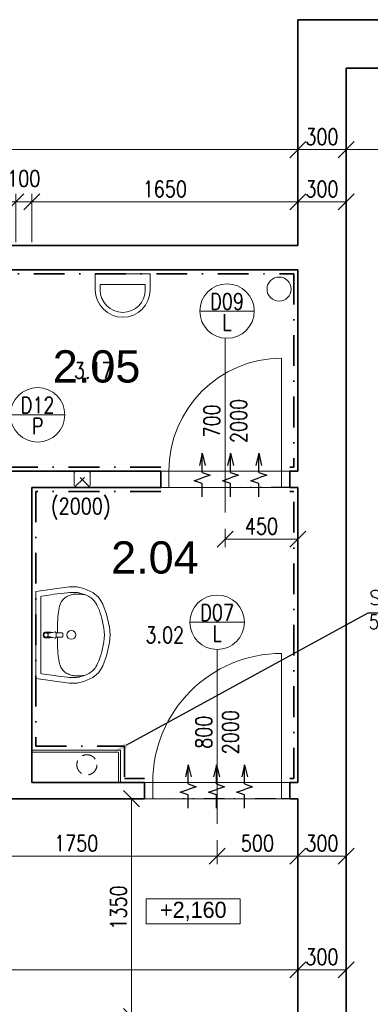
# Model space of a CAD drawing. Header units: millimetres. Extents: x -485339 to 350584, y -1189934 to 0.
# Tile 67 of 178: x -72230 to -70054, y -1084377 to -1078272. Entities that reach past the tile are written whole.
import ezdxf
from ezdxf import colors
from ezdxf.entities.mleader import LeaderData, LeaderLine
from ezdxf.enums import TextEntityAlignment as Align
from ezdxf.math import Vec2, Vec3

# ---------------------------------------------------------------- set-up
doc = ezdxf.new("R2010")
doc.units = ezdxf.units.MM
doc.header["$LTSCALE"] = 10
for name, pattern in [('DASHDOT', [25.4, 12.7, -6.35, 0, -6.35]), ('DASHED', [19.05, 12.7, -6.35]), ('DĚLICÍ2', [15.875, 6.35, -3.175, 0, -3.175, 0, -3.175])]:
    doc.linetypes.add(name, pattern=pattern)
doc.layers.get('Defpoints').update_dxf_attribs({"color": 201})
for name, color, linetype, lineweight in [('1VZT', 150, 'DASHED', 18), ('1VZT-POTRUBI', 4, 'Continuous', 30), ('N_dveře', 10, 'Continuous', 18), ('N_ker.dlažba', 10, 'DASHDOT', 35), ('N_popis', 10, 'Continuous', 18), ('N_popis_otvory', 10, 'Continuous', 18), ('N_zařiz_předměty', 10, 'Continuous', 18), ('N_čáry_obrys', 10, 'Continuous', 35), ('N_čáry_plné', 10, 'Continuous', 18), ('St__otvory_dveře', 40, 'Continuous', 18), ('St_kóty', 132, 'Continuous', 18), ('St_plocha_místnosti', 250, 'Continuous', 18), ('St_zařizovací předměty', 252, 'Continuous', 18), ('St_čáry_obrys', 5, 'Continuous', 35), ('ZTI_ST_kanalda', 234, 'Continuous', 18)]:
    doc.layers.add(name, color=color, linetype=linetype, lineweight=lineweight)
doc.layers.add('1VZT-vytápění', color=150, linetype='Continuous')
doc.layers.add('St_plocha_místn', color=140, linetype='Continuous', lineweight=18, plot=False)
doc.styles.add('1_50', font='txt', dxfattribs={"height": 100})
doc.styles.add('Andy', font='arial.ttf')
doc.styles.get("Standard").update_dxf_attribs({"font": 'simplex.shx', "width": 0.8})
doc.dimstyles.new('stavebníM50 vnitřní', dxfattribs={"dimtxt": 100, "dimasz": 100, "dimexe": 50, "dimexo": 100, "dimgap": 30, "dimtad": 1, "dimdec": 0, "dimtxsty": 'Standard', "dimblk": 'OBLIQUE', "dimcen": 2.5, "dimclrd": 256, "dimclre": 256, "dimclrt": 256, "dimadec": 0, "dimazin": 0, "dimtfac": 1, "dimtdec": 0, "dimtmove": 2, "dimatfit": 2, "dimldrblk": 'OBLIQUE', "dimfxl": 250, "dimfxlon": 1, "dimlwd": -1, "dimlwe": -1, "dimarcsym": 0})

# ---------------------------------------------------------------- blocks, each defined once
blk = doc.blocks.new('G$CC1796412')
at = {"layer": 'St__otvory_dveře', "color": 0, "ltscale": 2}
blk.add_lwpolyline([(850, 0.8), (850, 800.8)], dxfattribs=at)
at = {"layer": 'St__otvory_dveře', "ltscale": 2}
for points in [[(50, 0), (0, 0), (0, -100), (50, -100)], [(900, 0.8), (850, 0.8), (850, -99.2), (900, -99.2)]]:
    blk.add_lwpolyline(points, close=True, dxfattribs=at)
at = {"layer": 'St__otvory_dveře', "linetype": 'DĚLICÍ2', "ltscale": 2}
for points in [[(50, 0), (850, 0.8)], [(50, -100), (850, -99.2)]]:
    blk.add_lwpolyline(points, dxfattribs=at)
at = {"layer": 'St__otvory_dveře', "color": 0, "ltscale": 2}
blk.add_arc((850, 0.8), 800, 90, 180, dxfattribs=at)
blk = doc.blocks.new('G$CB4A84410')
at = {"layer": 'St__otvory_dveře', "ltscale": 2}
for points in [[(100, -50), (100, 0), (0, 0), (0, -50)], [(100.8, -800), (100.8, -750), (0.8, -750), (0.8, -800)]]:
    blk.add_lwpolyline(points, close=True, dxfattribs=at)
at = {"layer": 'St__otvory_dveře', "linetype": 'DĚLICÍ2', "ltscale": 2}
for points in [[(0, -50), (0.8, -750)], [(100, -50), (100.8, -750)]]:
    blk.add_lwpolyline(points, dxfattribs=at)
at = {"layer": 'St__otvory_dveře', "color": 0, "ltscale": 2}
blk.add_lwpolyline([(100.8, -750), (800.8, -750)], dxfattribs=at)
blk.add_arc((100.8, -750), 700, 0, 90, dxfattribs=at)
blk = doc.blocks.new('19252405')
at = {"color": 0}
for p, q in [((-354.4, 263.7), (-387.8, 235.1)), ((-297.4, 289), (-354.4, 263.7)), ((-311.4, 246.6), (-319.9, 242.7)), ((-303, 250), (-311.4, 246.6)), ((-294.7, 253.1), (-303, 250)), ((-296.5, 251), (-303, 250)), ((-256, 297.9), (-297.4, 289)), ((-289.1, 251.8), (-296.5, 251)), ((-287, 255.6), (-294.7, 253.1)), ((-281, 252.4), (-289.1, 251.8)), ((-279.9, 257.7), (-287, 255.6)), ((-272.6, 252.9), (-281, 252.4)), ((-273.6, 259.4), (-279.9, 257.7)), ((-267.9, 260.7), (-273.6, 259.4)), ((-264.3, 253.2), (-272.6, 252.9)), ((-262.5, 261.7), (-267.9, 260.7)), ((-256.6, 253.4), (-264.3, 253.2)), ((-257.4, 262.5), (-262.5, 261.7)), ((-252.3, 263.1), (-257.4, 262.5)), ((-249.5, 253.4), (-256.6, 253.4)), ((-205.9, 297.8), (-256, 297.9)), ((-247.3, 263.5), (-252.3, 263.1)), ((-243.2, 253.2), (-249.5, 253.4)), ((-242, 263.9), (-247.3, 263.5)), ((-237.2, 252.7), (-243.2, 253.2)), ((-236, 264), (-242, 263.9)), ((-231.5, 252), (-237.2, 252.7)), ((-228.7, 263.9), (-236, 264)), ((-225.7, 250.8), (-231.5, 252)), ((-219.5, 263.5), (-228.7, 263.9)), ((-219.7, 249.3), (-225.7, 250.8)), ((-213.4, 247.2), (-219.7, 249.3)), ((-208.3, 262.9), (-219.5, 263.5)), ((-206.7, 244.7), (-213.4, 247.2)), ((-194.3, 261.8), (-208.3, 262.9)), ((-199.8, 241.7), (-206.7, 244.7)), ((-0.1, 270), (-205.9, 297.8)), ((-175.7, 260), (-194.3, 261.8)), ((-149.9, 256.8), (-175.7, 260)), ((-114.5, 252), (-149.9, 256.8)), ((-67.2, 245), (-114.5, 252)), ((-34.3, 239.9), (-67.2, 245)), ((-0.1, 270), (0.1, -270)), ((-415, 191.7), (-438, 129.3)), ((-402, 215.6), (-415, 191.7)), ((-387.8, 235.1), (-402, 215.6)), ((-377.9, 187.5), (-383.4, 176.7)), ((-372.4, 197), (-377.9, 187.5)), ((-366.9, 205.2), (-372.4, 197)), ((-361.2, 212.3), (-366.9, 205.2)), ((-355.4, 218.6), (-361.2, 212.3)), ((-349.3, 224.2), (-355.4, 218.6)), ((-342.8, 229.3), (-349.3, 224.2)), ((-335.7, 234), (-342.8, 229.3)), ((-328.1, 238.5), (-335.7, 234)), ((-319.9, 242.7), (-328.1, 238.5)), ((-192.9, 238.2), (-199.8, 241.7)), ((-186.2, 234.2), (-192.9, 238.2)), ((-179.7, 229.6), (-186.2, 234.2)), ((-173.6, 224.5), (-179.7, 229.6)), ((-168, 218.8), (-173.6, 224.5)), ((-162.7, 212.4), (-168, 218.8)), ((-158, 205.2), (-162.7, 212.4)), ((-153.7, 197.1), (-158, 205.2)), ((-149.9, 188), (-153.7, 197.1)), ((-146.7, 177.9), (-149.9, 188)), ((-30.1, 235), (-29.9, -235)), ((-438, 129.3), (-456.2, 47.3)), ((-399.3, 135.8), (-404.5, 119.4)), ((-394.1, 150.9), (-399.3, 135.8)), ((-388.8, 164.5), (-394.1, 150.9)), ((-383.4, 176.7), (-388.8, 164.5)), ((-143.9, 166.8), (-146.7, 177.9)), ((-141.5, 154.5), (-143.9, 166.8)), ((-139.5, 141.3), (-141.5, 154.5)), ((-137.9, 127), (-139.5, 141.3)), ((-136.6, 111.6), (-137.9, 127)), ((-418.2, 63.2), (-421.5, 42.6)), ((-414.2, 82.9), (-418.2, 63.2)), ((-409.5, 101.6), (-414.2, 82.9)), ((-404.5, 119.4), (-409.5, 101.6)), ((-135.5, 95.2), (-136.6, 111.6)), ((-134.7, 77.8), (-135.5, 95.2)), ((-134.1, 59.5), (-134.7, 77.8)), ((-456.2, 47.3), (-460, -0.1)), ((-423.8, 21.2), (-425.1, -1.9)), ((-423.8, -21.5), (-425.1, 1.7)), ((-421.5, 42.6), (-423.8, 21.2)), ((-167.6, 4.8), (-167.7, 2.2)), ((-167.7, 2.2), (-167.7, 0)), ((-167.5, 6.7), (-167.6, 4.8)), ((-167.4, 8), (-167.5, 6.7)), ((-167.2, 9), (-167.4, 8)), ((-167, 9.6), (-167.2, 9)), ((-166.7, 10.2), (-167, 9.6)), ((-166.5, 10.7), (-166.7, 10.2)), ((-166.2, 11.1), (-166.5, 10.7)), ((-165.8, 11.4), (-166.2, 11.1)), ((-165.5, 11.7), (-165.8, 11.4)), ((-165.1, 11.9), (-165.5, 11.7)), ((-164.7, 12.1), (-165.1, 11.9)), ((-164.2, 12.3), (-164.7, 12.1)), ((-163.7, 12.5), (-164.2, 12.3)), ((-163.2, 12.6), (-163.7, 12.5)), ((-162.5, 12.7), (-163.2, 12.6)), ((-161.8, 12.9), (-162.5, 12.7)), ((-160.9, 13), (-161.8, 12.9)), ((-159.9, 13), (-160.9, 13)), ((-158.7, 13.1), (-159.9, 13)), ((-157.3, 13.2), (-158.7, 13.1)), ((-155.5, 13.3), (-157.3, 13.2)), ((-153.4, 13.3), (-155.5, 13.3)), ((-150.9, 13.4), (-153.4, 13.3)), ((-148.1, 13.5), (-150.9, 13.4)), ((-145, 13.6), (-148.1, 13.5)), ((-141.7, 13.6), (-145, 13.6)), ((-138.2, 13.8), (-141.7, 13.6)), ((-134.6, 13.9), (-138.2, 13.8)), ((-131.1, 14), (-134.6, 13.9)), ((-133.8, 40.3), (-134.1, 59.5)), ((-133.5, 20.5), (-133.8, 40.3)), ((-133.5, 13.9), (-133.5, 20.5)), ((-127.5, 14.2), (-131.1, 14)), ((-124.2, 14.4), (-127.5, 14.2)), ((-125.2, 8.9), (-125.9, 0)), ((-124.7, 12.6), (-125.2, 8.9)), ((-123.5, 16.6), (-124.7, 12.6)), ((-122.5, 18), (-123.5, 16.6)), ((-120.2, 19), (-122.5, 18)), ((-113.5, 18.2), (-120.2, 19)), ((-100.4, 14.6), (-113.5, 18.2)), ((-101.7, 15.8), (-104.1, 15.6)), ((-99.2, 15.9), (-101.7, 15.8)), ((-90.4, 12.4), (-100.4, 14.6)), ((-96.8, 16.1), (-99.2, 15.9)), ((-94.8, 16.2), (-96.8, 16.1)), ((-92.9, 16.4), (-94.8, 16.2)), ((-91.1, 16.5), (-92.9, 16.4)), ((-89.5, 16.6), (-91.1, 16.5)), ((-85, 11.7), (-90.4, 12.4)), ((-88, 16.7), (-89.5, 16.6)), ((-86.5, 16.8), (-88, 16.7)), ((-85, 16.9), (-86.5, 16.8)), ((-83.5, 17), (-85, 16.9)), ((-80.9, 12), (-85, 11.7)), ((-82, 17.1), (-83.5, 17)), ((-80.6, 17.2), (-82, 17.1)), ((-76.4, 13), (-80.9, 12)), ((-79.2, 17.3), (-80.6, 17.2)), ((-78, 17.4), (-79.2, 17.3)), ((-76.8, 17.5), (-78, 17.4)), ((-75.7, 17.5), (-76.8, 17.5)), ((-70.6, 14.3), (-76.4, 13)), ((-74.6, 17.6), (-75.7, 17.5)), ((-73.6, 17.7), (-74.6, 17.6)), ((-72.5, 17.8), (-73.6, 17.7)), ((-71.4, 17.8), (-72.5, 17.8)), ((-70.3, 17.9), (-71.4, 17.8)), ((-63.6, 15), (-70.6, 14.3)), ((-69, 17.9), (-70.3, 17.9)), ((-67.6, 18), (-69, 17.9)), ((-65.9, 18.1), (-67.6, 18)), ((-64, 18.1), (-65.9, 18.1)), ((-61.7, 18.2), (-64, 18.1)), ((-55.3, 16.9), (-55.3, 16.9)), ((-49.8, 12.9), (-49.8, 12.9)), ((-46.2, 7), (-46.2, 7)), ((-456.2, -47.5), (-460, -0.1)), ((-438, -129.6), (-456.2, -47.5)), ((-421.5, -42.8), (-423.8, -21.5)), ((-418.2, -63.4), (-421.5, -42.8)), ((-167.7, -2.3), (-167.7, 0)), ((-167.6, -4.9), (-167.7, -2.3)), ((-167.5, -6.8), (-167.6, -4.9)), ((-167.4, -8.1), (-167.5, -6.8)), ((-167.2, -9), (-167.4, -8.1)), ((-167, -9.7), (-167.2, -9)), ((-166.7, -10.3), (-167, -9.7)), ((-166.4, -10.8), (-166.7, -10.3)), ((-166.1, -11.2), (-166.4, -10.8)), ((-165.8, -11.5), (-166.1, -11.2)), ((-165.5, -11.8), (-165.8, -11.5)), ((-165.1, -12), (-165.5, -11.8)), ((-164.7, -12.2), (-165.1, -12)), ((-164.2, -12.4), (-164.7, -12.2)), ((-163.7, -12.6), (-164.2, -12.4)), ((-163.2, -12.7), (-163.7, -12.6)), ((-162.5, -12.8), (-163.2, -12.7)), ((-161.8, -12.9), (-162.5, -12.8)), ((-160.9, -13), (-161.8, -12.9)), ((-159.9, -13.1), (-160.9, -13)), ((-158.7, -13.2), (-159.9, -13.1)), ((-157.3, -13.3), (-158.7, -13.2)), ((-155.5, -13.3), (-157.3, -13.3)), ((-153.4, -13.4), (-155.5, -13.3)), ((-150.9, -13.5), (-153.4, -13.4)), ((-148.1, -13.5), (-150.9, -13.5)), ((-145, -13.6), (-148.1, -13.5)), ((-141.6, -13.7), (-145, -13.6)), ((-138.2, -13.8), (-141.6, -13.7)), ((-134.6, -13.9), (-138.2, -13.8)), ((-134.1, -59.5), (-134.7, -77.8)), ((-131, -14.1), (-134.6, -13.9)), ((-133.7, -40.4), (-134.1, -59.5)), ((-133.5, -20.5), (-133.7, -40.4)), ((-133.5, -14), (-133.5, -20.5)), ((-127.5, -14.3), (-131, -14.1)), ((-124.2, -14.4), (-127.5, -14.3)), ((-125.2, -8.9), (-125.9, 0)), ((-124.7, -12.6), (-125.2, -8.9)), ((-123.4, -16.6), (-124.7, -12.6)), ((-122.5, -18.1), (-123.4, -16.6)), ((-120.2, -19.1), (-122.5, -18.1)), ((-113.5, -18.2), (-120.2, -19.1)), ((-100.4, -14.7), (-113.5, -18.2)), ((-101.7, -15.8), (-104.1, -15.6)), ((-99.2, -16), (-101.7, -15.8)), ((-90.4, -12.4), (-100.4, -14.7)), ((-96.8, -16.1), (-99.2, -16)), ((-94.7, -16.3), (-96.8, -16.1)), ((-92.9, -16.4), (-94.7, -16.3)), ((-91.1, -16.5), (-92.9, -16.4)), ((-89.5, -16.6), (-91.1, -16.5)), ((-85, -11.7), (-90.4, -12.4)), ((-88, -16.7), (-89.5, -16.6)), ((-86.5, -16.8), (-88, -16.7)), ((-85, -16.9), (-86.5, -16.8)), ((-80.8, -12.1), (-85, -11.7)), ((-83.5, -17), (-85, -16.9)), ((-82, -17.1), (-83.5, -17)), ((-80.6, -17.2), (-82, -17.1)), ((-76.4, -13), (-80.8, -12.1)), ((-79.2, -17.3), (-80.6, -17.2)), ((-78, -17.4), (-79.2, -17.3)), ((-76.8, -17.5), (-78, -17.4)), ((-75.7, -17.6), (-76.8, -17.5)), ((-70.6, -14.3), (-76.4, -13)), ((-74.6, -17.7), (-75.7, -17.6)), ((-73.5, -17.7), (-74.6, -17.7)), ((-72.5, -17.8), (-73.5, -17.7)), ((-71.4, -17.9), (-72.5, -17.8)), ((-70.3, -17.9), (-71.4, -17.9)), ((-63.6, -15), (-70.6, -14.3)), ((-69, -18), (-70.3, -17.9)), ((-67.6, -18), (-69, -18)), ((-65.9, -18.1), (-67.6, -18)), ((-63.9, -18.2), (-65.9, -18.1)), ((-61.6, -18.2), (-63.9, -18.2)), ((-55.3, -16.9), (-55.3, -16.9)), ((-49.8, -12.9), (-49.8, -12.9)), ((-46.2, -7.1), (-46.2, -7.1)), ((-44.9, 0), (-44.9, 0)), ((-414.1, -83.1), (-418.2, -63.4)), ((-409.5, -101.8), (-414.1, -83.1)), ((-404.4, -119.5), (-409.5, -101.8)), ((-399.3, -136), (-404.4, -119.5)), ((-136.5, -111.6), (-137.8, -127)), ((-135.5, -95.2), (-136.5, -111.6)), ((-134.7, -77.8), (-135.5, -95.2)), ((-414.9, -191.9), (-438, -129.6)), ((-394, -151.1), (-399.3, -136)), ((-388.7, -164.7), (-394, -151.1)), ((-383.3, -176.9), (-388.7, -164.7)), ((-377.8, -187.7), (-383.3, -176.9)), ((-146.6, -178), (-149.9, -188.1)), ((-143.8, -166.8), (-146.6, -178)), ((-141.4, -154.6), (-143.8, -166.8)), ((-139.4, -141.4), (-141.4, -154.6)), ((-137.8, -127), (-139.4, -141.4)), ((-401.9, -215.8), (-414.9, -191.9)), ((-387.7, -235.3), (-401.9, -215.8)), ((-354.3, -263.9), (-387.7, -235.3)), ((-372.3, -197.1), (-377.8, -187.7)), ((-366.8, -205.3), (-372.3, -197.1)), ((-361.1, -212.5), (-366.8, -205.3)), ((-355.3, -218.8), (-361.1, -212.5)), ((-349.1, -224.4), (-355.3, -218.8)), ((-342.6, -229.5), (-349.1, -224.4)), ((-335.6, -234.2), (-342.6, -229.5)), ((-328, -238.7), (-335.6, -234.2)), ((-319.8, -242.9), (-328, -238.7)), ((-311.3, -246.7), (-319.8, -242.9)), ((-199.7, -241.8), (-206.6, -244.8)), ((-192.8, -238.3), (-199.7, -241.8)), ((-186.1, -234.3), (-192.8, -238.3)), ((-179.6, -229.7), (-186.1, -234.3)), ((-173.5, -224.6), (-179.6, -229.7)), ((-167.9, -218.9), (-173.5, -224.6)), ((-162.6, -212.5), (-167.9, -218.9)), ((-157.9, -205.2), (-162.6, -212.5)), ((-153.6, -197.1), (-157.9, -205.2)), ((-149.9, -188.1), (-153.6, -197.1)), ((-34.2, -239.9), (-67, -245.1)), ((-297.3, -289.2), (-354.3, -263.9)), ((-302.9, -250.2), (-311.3, -246.7)), ((-296.4, -251.1), (-302.9, -250.2)), ((-294.6, -253.2), (-302.9, -250.2)), ((-255.9, -298), (-297.3, -289.2)), ((-289, -251.9), (-296.4, -251.1)), ((-286.8, -255.8), (-294.6, -253.2)), ((-280.8, -252.6), (-289, -251.9)), ((-279.8, -257.9), (-286.8, -255.8)), ((-272.5, -253), (-280.8, -252.6)), ((-273.5, -259.5), (-279.8, -257.9)), ((-267.7, -260.8), (-273.5, -259.5)), ((-264.2, -253.4), (-272.5, -253)), ((-262.4, -261.8), (-267.7, -260.8)), ((-256.4, -253.5), (-264.2, -253.4)), ((-257.3, -262.6), (-262.4, -261.8)), ((-252.2, -263.2), (-257.3, -262.6)), ((-249.4, -253.5), (-256.4, -253.5)), ((-205.7, -297.9), (-255.9, -298)), ((-247.1, -263.7), (-252.2, -263.2)), ((-243, -253.3), (-249.4, -253.5)), ((-241.9, -264), (-247.1, -263.7)), ((-237.1, -252.9), (-243, -253.3)), ((-235.9, -264.1), (-241.9, -264)), ((-231.4, -252.1), (-237.1, -252.9)), ((-228.5, -264), (-235.9, -264.1)), ((-225.6, -250.9), (-231.4, -252.1)), ((-219.4, -263.7), (-228.5, -264)), ((-219.6, -249.4), (-225.6, -250.9)), ((-213.2, -247.3), (-219.6, -249.4)), ((-208.1, -263), (-219.4, -263.7)), ((-206.6, -244.8), (-213.2, -247.3)), ((-194.2, -261.9), (-208.1, -263)), ((0.1, -270), (-205.7, -297.9)), ((-175.6, -260), (-194.2, -261.9)), ((-149.8, -256.9), (-175.6, -260)), ((-114.4, -252.1), (-149.8, -256.9)), ((-67, -245.1), (-114.4, -252.1))]:
    blk.add_line(p, q, dxfattribs=at)
for centre, major_axis, start_param, end_param in [((-35.1, 235), (3.54, 3.54), 5.498034, 6.914051), ((-220, -0.1), (19.1, 19.1), 0.785398, 7.068583), ((-62.9, 0), (-9.75, 9.75), -0.785398, 5.497787), ((-62.9, 0), (10.6, 10.6), 3.881371, 7.115283), ((-61.7, 2.9), (-10.9, 10.9), -1.209553, -0.785152), ((-62.3, 1.5), (11.9, 11.9), 6.239989, 6.644428), ((-63.3, 0.6), (-12.9, 12.9), 4.290124, 4.669192), ((-64.8, 0), (-14, 14), 3.927237, 4.290124), ((-61.7, -2.9), (-10.9, 10.9), 2.356441, 2.780842), ((-62.3, -1.5), (11.9, 11.9), 4.351639, 4.756078), ((-63.3, -0.6), (-12.9, 12.9), 3.185282, 3.564351), ((-64.8, 0), (-14, 14), 3.564351, 3.927237), ((-34.9, -235), (-3.54, 3.54), 2.51122, 3.927237)]:
    blk.add_ellipse(centre, major_axis=major_axis, ratio=1, start_param=start_param, end_param=end_param, dxfattribs=at)
blk = doc.blocks.new('G$CC4854C91')
at = {"layer": 'St_zařizovací předměty', "color": 0, "ltscale": 2}
for points in [[(-170, 100), (-170, 0), (170, 0), (170, 100)], [(-140, 100), (-140, 66.3), (140, 66.3), (140, 100)]]:
    blk.add_lwpolyline(points, dxfattribs=at)
for radius in [170, 140]:
    blk.add_arc((0, 100), radius, 0, 180, dxfattribs=at)
blk = doc.blocks.new('_OBLIQUE')
at = {"color": 0, "linetype": 'ByBlock'}
blk.add_line((-0.5, -0.5), (0.5, 0.5), dxfattribs=at)
blk = doc.blocks.new('*D6336')
at = {"layer": 'Defpoints', "color": 0}
for p in [(-70504.9, -1079077.9), (-70504.9, -1079672.4), (-74454.9, -1079822.4)]:
    blk.add_point(p, dxfattribs=at)
at = {"layer": 'St_kóty'}
for p, q in [((-74454.9, -1079327.9), (-74454.9, -1079027.9)), ((-70504.9, -1079327.9), (-70504.9, -1079027.9)), ((-74454.9, -1079077.9), (-70504.9, -1079077.9))]:
    blk.add_line(p, q, dxfattribs=at)
at = {"layer": 'St_kóty', "linetype": 'ByBlock', "xscale": 100, "yscale": 100, "zscale": 100, "rotation": 180}
blk.add_blockref('_OBLIQUE', (-74454.9, -1079077.9), dxfattribs=at)
at = {"layer": 'St_kóty', "linetype": 'ByBlock', "xscale": 100, "yscale": 100, "zscale": 100}
blk.add_blockref('_OBLIQUE', (-70504.9, -1079077.9), dxfattribs=at)
at = {"layer": 'St_kóty', "insert": (-72479.9, -1078997.9), "char_height": 100, "attachment_point": 5}
blk.add_mtext('3950', dxfattribs=at)
blk = doc.blocks.new('*D6337')
at = {"layer": 'Defpoints', "color": 0}
for p in [(-70204.9, -1078572.4), (-70204.9, -1079077.9), (-70504.9, -1079672.4)]:
    blk.add_point(p, dxfattribs=at)
at = {"layer": 'St_kóty'}
for p, q in [((-70204.9, -1078827.9), (-70204.9, -1079127.9)), ((-70504.9, -1079327.9), (-70504.9, -1079027.9)), ((-70504.9, -1079077.9), (-70204.9, -1079077.9))]:
    blk.add_line(p, q, dxfattribs=at)
at = {"layer": 'St_kóty', "linetype": 'ByBlock', "xscale": 100, "yscale": 100, "zscale": 100, "rotation": 180}
blk.add_blockref('_OBLIQUE', (-70504.9, -1079077.9), dxfattribs=at)
at = {"layer": 'St_kóty', "linetype": 'ByBlock', "xscale": 100, "yscale": 100, "zscale": 100}
blk.add_blockref('_OBLIQUE', (-70204.9, -1079077.9), dxfattribs=at)
at = {"layer": 'St_kóty', "insert": (-70354.9, -1078997.9), "char_height": 100, "attachment_point": 5}
blk.add_mtext('300', dxfattribs=at)
blk = doc.blocks.new('*D6338')
at = {"layer": 'Defpoints', "color": 0}
for p in [(-70204.9, -1078572.4), (-60024.9, -1078572.4), (-60024.9, -1079077.9)]:
    blk.add_point(p, dxfattribs=at)
at = {"layer": 'St_kóty'}
for p, q in [((-70204.9, -1078827.9), (-70204.9, -1079127.9)), ((-60024.9, -1078827.9), (-60024.9, -1079127.9)), ((-70204.9, -1079077.9), (-60024.9, -1079077.9))]:
    blk.add_line(p, q, dxfattribs=at)
at = {"layer": 'St_kóty', "linetype": 'ByBlock', "xscale": 100, "yscale": 100, "zscale": 100, "rotation": 180}
blk.add_blockref('_OBLIQUE', (-70204.9, -1079077.9), dxfattribs=at)
at = {"layer": 'St_kóty', "linetype": 'ByBlock', "xscale": 100, "yscale": 100, "zscale": 100}
blk.add_blockref('_OBLIQUE', (-60024.9, -1079077.9), dxfattribs=at)
at = {"layer": 'St_kóty', "insert": (-65114.9, -1078997.9), "char_height": 100, "attachment_point": 5}
blk.add_mtext('10180', dxfattribs=at)
blk = doc.blocks.new('*D6358')
at = {"layer": 'Defpoints', "color": 0}
for p in [(-72754.9, -1083258.9), (-71004.9, -1083258.9), (-71004.9, -1083458.8)]:
    blk.add_point(p, dxfattribs=at)
at = {"layer": 'St_kóty'}
for p, q in [((-72754.9, -1083358.9), (-72754.9, -1083508.8)), ((-71004.9, -1083358.9), (-71004.9, -1083508.8)), ((-72754.9, -1083458.8), (-71004.9, -1083458.8))]:
    blk.add_line(p, q, dxfattribs=at)
at = {"layer": 'St_kóty', "linetype": 'ByBlock', "xscale": 100, "yscale": 100, "zscale": 100, "rotation": 180}
blk.add_blockref('_OBLIQUE', (-72754.9, -1083458.8), dxfattribs=at)
at = {"layer": 'St_kóty', "linetype": 'ByBlock', "xscale": 100, "yscale": 100, "zscale": 100}
blk.add_blockref('_OBLIQUE', (-71004.9, -1083458.8), dxfattribs=at)
at = {"layer": 'St_kóty', "insert": (-71879.9, -1083378.8), "char_height": 100, "attachment_point": 5}
blk.add_mtext('1750', dxfattribs=at)
blk = doc.blocks.new('*D6359')
at = {"layer": 'Defpoints', "color": 0}
for p in [(-70504.9, -1083102.4), (-71004.9, -1083258.9), (-70504.9, -1083458.8)]:
    blk.add_point(p, dxfattribs=at)
at = {"layer": 'St_kóty'}
for p, q in [((-70504.9, -1083208.8), (-70504.9, -1083508.8)), ((-71004.9, -1083358.9), (-71004.9, -1083508.8)), ((-71004.9, -1083458.8), (-70504.9, -1083458.8))]:
    blk.add_line(p, q, dxfattribs=at)
at = {"layer": 'St_kóty', "linetype": 'ByBlock', "xscale": 100, "yscale": 100, "zscale": 100, "rotation": 180}
blk.add_blockref('_OBLIQUE', (-71004.9, -1083458.8), dxfattribs=at)
at = {"layer": 'St_kóty', "linetype": 'ByBlock', "xscale": 100, "yscale": 100, "zscale": 100}
blk.add_blockref('_OBLIQUE', (-70504.9, -1083458.8), dxfattribs=at)
at = {"layer": 'St_kóty', "insert": (-70754.9, -1083378.8), "char_height": 100, "attachment_point": 5}
blk.add_mtext('500', dxfattribs=at)
blk = doc.blocks.new('*D6360')
at = {"layer": 'Defpoints', "color": 0}
for p in [(-70504.9, -1083102.4), (-70204.9, -1083102.4), (-70204.9, -1083458.8)]:
    blk.add_point(p, dxfattribs=at)
at = {"layer": 'St_kóty'}
for p, q in [((-70504.9, -1083208.8), (-70504.9, -1083508.8)), ((-70204.9, -1083208.8), (-70204.9, -1083508.8)), ((-70504.9, -1083458.8), (-70204.9, -1083458.8))]:
    blk.add_line(p, q, dxfattribs=at)
at = {"layer": 'St_kóty', "linetype": 'ByBlock', "xscale": 100, "yscale": 100, "zscale": 100, "rotation": 180}
blk.add_blockref('_OBLIQUE', (-70504.9, -1083458.8), dxfattribs=at)
at = {"layer": 'St_kóty', "linetype": 'ByBlock', "xscale": 100, "yscale": 100, "zscale": 100}
blk.add_blockref('_OBLIQUE', (-70204.9, -1083458.8), dxfattribs=at)
at = {"layer": 'St_kóty', "insert": (-70354.9, -1083378.8), "char_height": 100, "attachment_point": 5}
blk.add_mtext('300', dxfattribs=at)
blk = doc.blocks.new('*D6362')
at = {"layer": 'Defpoints', "color": 0}
for p in [(-70504.9, -1084163.2), (-70504.9, -1084163.2), (-74454.9, -1084302.4)]:
    blk.add_point(p, dxfattribs=at)
at = {"layer": 'St_kóty'}
for p, q in [((-70504.9, -1084063.2), (-70504.9, -1084113.2)), ((-74454.9, -1084202.4), (-74454.9, -1084113.2)), ((-74454.9, -1084163.2), (-70504.9, -1084163.2))]:
    blk.add_line(p, q, dxfattribs=at)
at = {"layer": 'St_kóty', "linetype": 'ByBlock', "xscale": 100, "yscale": 100, "zscale": 100, "rotation": 180}
blk.add_blockref('_OBLIQUE', (-74454.9, -1084163.2), dxfattribs=at)
at = {"layer": 'St_kóty', "linetype": 'ByBlock', "xscale": 100, "yscale": 100, "zscale": 100}
blk.add_blockref('_OBLIQUE', (-70504.9, -1084163.2), dxfattribs=at)
at = {"layer": 'St_kóty', "insert": (-72479.9, -1084083.2), "char_height": 100, "attachment_point": 5}
blk.add_mtext('3950', dxfattribs=at)
blk = doc.blocks.new('*D6363')
at = {"layer": 'Defpoints', "color": 0}
for p in [(-70504.9, -1084163.2), (-70204.9, -1084163.2), (-70204.9, -1084163.2)]:
    blk.add_point(p, dxfattribs=at)
at = {"layer": 'St_kóty'}
for p, q in [((-70504.9, -1084063.2), (-70504.9, -1084113.2)), ((-70204.9, -1084063.2), (-70204.9, -1084113.2)), ((-70504.9, -1084163.2), (-70204.9, -1084163.2))]:
    blk.add_line(p, q, dxfattribs=at)
at = {"layer": 'St_kóty', "linetype": 'ByBlock', "xscale": 100, "yscale": 100, "zscale": 100, "rotation": 180}
blk.add_blockref('_OBLIQUE', (-70504.9, -1084163.2), dxfattribs=at)
at = {"layer": 'St_kóty', "linetype": 'ByBlock', "xscale": 100, "yscale": 100, "zscale": 100}
blk.add_blockref('_OBLIQUE', (-70204.9, -1084163.2), dxfattribs=at)
at = {"layer": 'St_kóty', "insert": (-70354.9, -1084083.2), "char_height": 100, "attachment_point": 5}
blk.add_mtext('300', dxfattribs=at)
blk = doc.blocks.new('*D6367')
at = {"layer": 'Defpoints', "color": 0}
for p in [(-72254.9, -1079402.3), (-73354.9, -1081172.4), (-72254.9, -1081172.4)]:
    blk.add_point(p, dxfattribs=at)
at = {"layer": 'St_kóty'}
for p, q in [((-73354.9, -1079652.3), (-73354.9, -1079352.3)), ((-72254.9, -1079652.3), (-72254.9, -1079352.3)), ((-73354.9, -1079402.3), (-72254.9, -1079402.3))]:
    blk.add_line(p, q, dxfattribs=at)
at = {"layer": 'St_kóty', "linetype": 'ByBlock', "xscale": 100, "yscale": 100, "zscale": 100, "rotation": 180}
blk.add_blockref('_OBLIQUE', (-73354.9, -1079402.3), dxfattribs=at)
at = {"layer": 'St_kóty', "linetype": 'ByBlock', "xscale": 100, "yscale": 100, "zscale": 100}
blk.add_blockref('_OBLIQUE', (-72254.9, -1079402.3), dxfattribs=at)
at = {"layer": 'St_kóty', "insert": (-72804.9, -1079322.3), "char_height": 100, "attachment_point": 5}
blk.add_mtext('1100', dxfattribs=at)
blk = doc.blocks.new('*D6368')
at = {"layer": 'Defpoints', "color": 0}
for p in [(-72154.9, -1079402.3), (-72254.9, -1081172.4), (-72154.9, -1081172.4)]:
    blk.add_point(p, dxfattribs=at)
at = {"layer": 'St_kóty'}
for p, q in [((-72254.9, -1079652.3), (-72254.9, -1079352.3)), ((-72154.9, -1079652.3), (-72154.9, -1079352.3)), ((-72254.9, -1079402.3), (-72154.9, -1079402.3))]:
    blk.add_line(p, q, dxfattribs=at)
at = {"layer": 'St_kóty', "linetype": 'ByBlock', "xscale": 100, "yscale": 100, "zscale": 100, "rotation": 180}
blk.add_blockref('_OBLIQUE', (-72254.9, -1079402.3), dxfattribs=at)
at = {"layer": 'St_kóty', "linetype": 'ByBlock', "xscale": 100, "yscale": 100, "zscale": 100}
blk.add_blockref('_OBLIQUE', (-72154.9, -1079402.3), dxfattribs=at)
at = {"layer": 'St_kóty', "insert": (-72204.9, -1079257.3), "char_height": 100, "attachment_point": 5}
blk.add_mtext('100', dxfattribs=at)
blk = doc.blocks.new('*D6369')
at = {"layer": 'Defpoints', "color": 0}
for p in [(-70504.9, -1079402.3), (-72154.9, -1081172.4), (-70504.9, -1081172.4)]:
    blk.add_point(p, dxfattribs=at)
at = {"layer": 'St_kóty'}
for p, q in [((-72154.9, -1079652.3), (-72154.9, -1079352.3)), ((-70504.9, -1079652.3), (-70504.9, -1079352.3)), ((-72154.9, -1079402.3), (-70504.9, -1079402.3))]:
    blk.add_line(p, q, dxfattribs=at)
at = {"layer": 'St_kóty', "linetype": 'ByBlock', "xscale": 100, "yscale": 100, "zscale": 100, "rotation": 180}
blk.add_blockref('_OBLIQUE', (-72154.9, -1079402.3), dxfattribs=at)
at = {"layer": 'St_kóty', "linetype": 'ByBlock', "xscale": 100, "yscale": 100, "zscale": 100}
blk.add_blockref('_OBLIQUE', (-70504.9, -1079402.3), dxfattribs=at)
at = {"layer": 'St_kóty', "insert": (-71329.9, -1079322.3), "char_height": 100, "attachment_point": 5}
blk.add_mtext('1650', dxfattribs=at)
blk = doc.blocks.new('*D6370')
at = {"layer": 'Defpoints', "color": 0}
for p in [(-70204.9, -1079402.3), (-70504.9, -1081172.4), (-70204.9, -1081172.4)]:
    blk.add_point(p, dxfattribs=at)
at = {"layer": 'St_kóty'}
for p, q in [((-70504.9, -1079652.3), (-70504.9, -1079352.3)), ((-70204.9, -1079652.3), (-70204.9, -1079352.3)), ((-70504.9, -1079402.3), (-70204.9, -1079402.3))]:
    blk.add_line(p, q, dxfattribs=at)
at = {"layer": 'St_kóty', "linetype": 'ByBlock', "xscale": 100, "yscale": 100, "zscale": 100, "rotation": 180}
blk.add_blockref('_OBLIQUE', (-70504.9, -1079402.3), dxfattribs=at)
at = {"layer": 'St_kóty', "linetype": 'ByBlock', "xscale": 100, "yscale": 100, "zscale": 100}
blk.add_blockref('_OBLIQUE', (-70204.9, -1079402.3), dxfattribs=at)
at = {"layer": 'St_kóty', "insert": (-70354.9, -1079322.3), "char_height": 100, "attachment_point": 5}
blk.add_mtext('300', dxfattribs=at)
blk = doc.blocks.new('*D6371')
at = {"layer": 'Defpoints', "color": 0}
for p in [(-70504.9, -1081172.4), (-70954.9, -1081328.9), (-70504.9, -1081493.5)]:
    blk.add_point(p, dxfattribs=at)
at = {"layer": 'St_kóty'}
for p, q in [((-70504.9, -1081272.4), (-70504.9, -1081543.5)), ((-70954.9, -1081428.9), (-70954.9, -1081543.5)), ((-70954.9, -1081493.5), (-70504.9, -1081493.5))]:
    blk.add_line(p, q, dxfattribs=at)
at = {"layer": 'St_kóty', "linetype": 'ByBlock', "xscale": 100, "yscale": 100, "zscale": 100, "rotation": 180}
blk.add_blockref('_OBLIQUE', (-70954.9, -1081493.5), dxfattribs=at)
at = {"layer": 'St_kóty', "linetype": 'ByBlock', "xscale": 100, "yscale": 100, "zscale": 100}
blk.add_blockref('_OBLIQUE', (-70504.9, -1081493.5), dxfattribs=at)
at = {"layer": 'St_kóty', "insert": (-70729.9, -1081413.5), "char_height": 100, "attachment_point": 5}
blk.add_mtext('450', dxfattribs=at)
blk = doc.blocks.new('*D6378')
at = {"layer": 'Defpoints', "color": 0}
for p in [(-71879.9, -1083102.4), (-71536.9, -1083102.4), (-71854.9, -1084452.4)]:
    blk.add_point(p, dxfattribs=at)
at = {"layer": 'St_kóty'}
for p, q in [((-71779.9, -1083102.4), (-71486.9, -1083102.4)), ((-71536.9, -1084452.4), (-71536.9, -1083102.4)), ((-71754.9, -1084452.4), (-71486.9, -1084452.4))]:
    blk.add_line(p, q, dxfattribs=at)
at = {"layer": 'St_kóty', "linetype": 'ByBlock', "xscale": 100, "yscale": 100, "zscale": 100}
for p, rotation in [((-71536.9, -1083102.4), 90), ((-71536.9, -1084452.4), 270)]:
    blk.add_blockref('_OBLIQUE', p, dxfattribs=dict(at, rotation=rotation))
at = {"layer": 'St_kóty', "insert": (-71616.9, -1083777.4), "char_height": 100, "attachment_point": 5, "rotation": 90}
blk.add_mtext('1350', dxfattribs=at)
blk = doc.blocks.new('fegevdfvdfv')
at = {"layer": '1VZT-vytápění'}
for p, q in [((-286977.9, 271465.6), (-286995.9, 271389.6)), ((-286977.9, 271465.6), (-286959.9, 271389.6)), ((-286977.9, 271346.2), (-286977.9, 271465.6)), ((-286803, 271465.6), (-286821, 271389.6)), ((-286803, 271465.6), (-286785, 271389.6)), ((-286803, 271346.2), (-286803, 271465.6)), ((-286628.1, 271465.6), (-286646.1, 271389.6)), ((-286628.1, 271465.6), (-286610, 271389.6)), ((-286628.1, 271346.2), (-286628.1, 271465.6)), ((-287027.6, 271295.1), (-286977.9, 271312.2)), ((-286977.9, 271346.2), (-286928.2, 271329.2)), ((-286928.2, 271329.2), (-286977.9, 271312.2)), ((-286852.7, 271295.1), (-286803, 271312.2)), ((-286803, 271346.2), (-286753.3, 271329.2)), ((-286753.3, 271329.2), (-286803, 271312.2)), ((-286677.7, 271295.1), (-286628.1, 271312.2)), ((-286628.1, 271346.2), (-286578.4, 271329.2)), ((-286578.4, 271329.2), (-286628.1, 271312.2)), ((-286977.9, 271278.1), (-287027.6, 271295.1)), ((-286977.9, 271195.6), (-286977.9, 271278.1)), ((-286803, 271278.1), (-286852.7, 271295.1)), ((-286803, 271195.6), (-286803, 271278.1)), ((-286628.1, 271278.1), (-286677.7, 271295.1)), ((-286628.1, 271195.6), (-286628.1, 271278.1))]:
    blk.add_line(p, q, dxfattribs=at)

msp = doc.modelspace()

# ---------------------------------------------------------------- linework, layer by layer
at = {"layer": '1VZT', "ltscale": 0.7}
msp.add_lwpolyline([(-71892.5, -1081074.3), (-71892.5, -1081172.4), (-71792.5, -1081074.3), (-71792.5, -1081172.4)], close=True, dxfattribs=at)
at = {"layer": '1VZT', "lineweight": 18}
msp.add_lwpolyline([(-72154.9, -1083002.4), (-71454.9, -1083002.4)], dxfattribs=at)
at = {"layer": '1VZT', "ltscale": 0.7}
msp.add_circle((-71813.3, -1082892.6), 62.5, dxfattribs=at)
at = {"layer": 'N_ker.dlažba', "ltscale": 1.5}
for points in [[(-74429.9, -1079922.4), (-74429.9, -1079847.4), (-70529.9, -1079847.4), (-70529.9, -1081047.4), (-70554.9, -1081047.4)], [(-71354.9, -1081047.4), (-74429.9, -1081047.4), (-74429.9, -1080922.4)], [(-71354.9, -1081197.4), (-72129.9, -1081197.4), (-72129.9, -1082777.4)], [(-70554.9, -1082977.4), (-70529.9, -1082977.4), (-70529.9, -1081197.4), (-70554.9, -1081197.4)], [(-72129.9, -1082777.4), (-71579.9, -1082777.4), (-71579.9, -1082977.4)], [(-71579.9, -1082977.4), (-71454.9, -1082977.4)]]:
    msp.add_lwpolyline(points, dxfattribs=at)
at = {"layer": 'N_popis_otvory'}
for points in [[(-70954.9, -1081328.9), (-70954.9, -1080247.6)], [(-71004.9, -1083258.9), (-71004.9, -1082177.6)]]:
    msp.add_lwpolyline(points, dxfattribs=at)
for centre in [(-70943.5, -1080079), (-72119, -1080722.4), (-71004.9, -1082008.6)]:
    msp.add_circle(centre, 169, dxfattribs=at)
at = {"layer": 'N_čáry_obrys', "lineweight": 18}
for points in [[(-72154.9, -1082802.4), (-71604.9, -1082802.4), (-71604.9, -1083002.4)], [(-72154.9, -1082814.4), (-71616.9, -1082814.4), (-71616.9, -1083002.4)]]:
    msp.add_lwpolyline(points, dxfattribs=at)
at = {"layer": 'N_čáry_plné'}
for points in [[(-71112.5, -1080079), (-70774.5, -1080079)], [(-72288, -1080722.4), (-71950, -1080722.4)], [(-71173.9, -1082008.6), (-70835.9, -1082008.6)]]:
    msp.add_lwpolyline(points, dxfattribs=at)
at = {"layer": 'St_kóty'}
msp.add_lwpolyline([(-71444.7, -1083723.1), (-70861.4, -1083723.1), (-70861.4, -1083878.4), (-71444.7, -1083878.4)], close=True, dxfattribs=at)
at = {"layer": 'St_plocha_místn'}
for points in [[(-70504.9, -1081072.4), (-74454.9, -1081072.4), (-74454.9, -1079822.4), (-70504.9, -1079822.4)], [(-73042.9, -1079822.4), (-70504.9, -1079822.4), (-70504.9, -1081072.4), (-73042.9, -1081072.4)], [(-72154.9, -1083002.4), (-70504.9, -1083002.4), (-70504.9, -1081172.4), (-72154.9, -1081172.4)], [(-74454.9, -1088502.4), (-70504.9, -1088502.4), (-70504.9, -1083102.4), (-74454.9, -1083102.4)]]:
    msp.add_lwpolyline(points, close=True, dxfattribs=at)
at = {"layer": 'St_čáry_obrys', "ltscale": 2}
for points in [[(-70504.9, -1078272.4), (-70504.9, -1079672.4)], [(-59724.9, -1078272.4), (-70504.9, -1078272.4)], [(-70204.9, -1078572.4), (-70204.9, -1087352.4)], [(-68789.1, -1078572.4), (-70204.9, -1078572.4)], [(-70504.9, -1079672.4), (-74604.9, -1079672.4)], [(-70504.9, -1079822.4), (-74454.9, -1079822.4)], [(-70504.9, -1079822.4), (-70504.9, -1081072.4)], [(-71354.9, -1081072.4), (-74454.9, -1081072.4)], [(-71354.9, -1081172.4), (-71354.9, -1081072.4)], [(-70504.9, -1081072.4), (-70554.9, -1081072.4)], [(-70554.9, -1081172.4), (-70554.9, -1081072.4)], [(-72154.9, -1081172.4), (-72154.9, -1083002.4)], [(-71354.9, -1081172.4), (-72154.9, -1081172.4)], [(-70504.9, -1081172.4), (-70554.9, -1081172.4)], [(-70504.9, -1081172.4), (-70504.9, -1083002.4)], [(-71454.9, -1083002.4), (-72154.9, -1083002.4)], [(-71454.9, -1083002.4), (-71454.9, -1083102.4)], [(-70554.9, -1083002.4), (-70554.9, -1083102.4)], [(-70504.9, -1083002.4), (-70554.9, -1083002.4)], [(-71454.9, -1083102.4), (-72304.9, -1083102.4)], [(-70504.9, -1083102.4), (-70554.9, -1083102.4)], [(-70504.9, -1083102.4), (-70504.9, -1087302.4)]]:
    msp.add_lwpolyline(points, dxfattribs=at)
at = {"layer": 'ZTI_ST_kanalda', "ltscale": 2}
msp.add_circle((-70620.5, -1079942.8), 75, dxfattribs=at)

# ---------------------------------------------------------------- block references
at = {"layer": '1VZT-POTRUBI'}
for p in [(215880.9, -1352425.7), (215793.8, -1354357.3)]:
    msp.add_blockref('fegevdfvdfv', p, dxfattribs=at)
at = {"layer": 'N_dveře', "ltscale": 2, "rotation": 90}
msp.add_blockref('G$CB4A84410', (-71354.9, -1081172.4), dxfattribs=at)
at = {"layer": 'N_dveře', "ltscale": 2}
msp.add_blockref('G$CC1796412', (-71454.9, -1083002.4), dxfattribs=at)
at = {"layer": 'N_zařiz_předměty'}
for name, p, rotation in [('G$CC4854C91', (-71591, -1079847.4), 180), ('19252405', (-72129.9, -1082087.4), 179.9999999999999)]:
    msp.add_blockref(name, p, dxfattribs=dict(at, rotation=rotation))

# ---------------------------------------------------------------- texts
at = {"layer": 'N_popis', "width": 0.8}
msp.add_text('(2000)', height=100, dxfattribs=at).set_placement((-72036.6, -1081338.1))
at = {"layer": 'N_popis_otvory', "width": 0.8}
for s, p in [('D09', (-70943.5, -1080019.1)), ('L', (-70943.5, -1080148.8)), ('D12', (-72119, -1080662.5)), ('P', (-72119, -1080792.2)), ('D07', (-71004.9, -1081948.7)), ('L', (-71004.9, -1082078.4))]:
    msp.add_text(s, height=100, dxfattribs=at).set_placement(p, align=Align.MIDDLE_CENTER)
at = {"layer": 'N_popis_otvory', "char_height": 100, "width": 1342.526, "attachment_point": 5, "rotation": 90}
for s, insert in [('700\\P2000', (-70954.9, -1080760.4)), ('800\\P2000', (-71004.9, -1082690.4))]:
    msp.add_mtext(s, dxfattribs=dict(at, insert=insert))
at = {"layer": 'St_kóty', "insert": (-71153, -1083800.8), "char_height": 100, "attachment_point": 5, "style": '1_50'}
msp.add_mtext_dynamic_manual_height_columns('+2,160', width=890.536, gutter_width=500, heights=[0], dxfattribs=at)
at = {"layer": 'St_plocha_místn', "width": 0.8}
for s, p in [('3.17', (-71773.9, -1080447.4)), ('3.02', (-71329.9, -1082087.4))]:
    msp.add_text(s, height=100, dxfattribs=at).set_placement(p, align=Align.MIDDLE_CENTER)
at = {"layer": 'St_plocha_místnosti', "ltscale": 2, "style": 'Andy'}
for s, p in [('2.05', (-72025.1, -1080522.1)), ('2.04', (-71663.3, -1081706.6))]:
    msp.add_text(s, height=200, dxfattribs=at).set_placement(p)

# ---------------------------------------------------------------- dimensions: what is measured, and where the dimension line sits
at = {"layer": 'St_kóty'}
for base, p1, p2, picture, middle in [((-70204.9, -1079077.9), (-70504.9, -1079672.4), (-70204.9, -1078572.4), '*D6337', (-70354.9, -1078997.9)), ((-60024.9, -1079077.9), (-70204.9, -1078572.4), (-60024.9, -1078572.4), '*D6338', (-65114.9, -1078997.9)), ((-70504.9, -1079077.9), (-74454.9, -1079822.4), (-70504.9, -1079672.4), '*D6336', (-72479.9, -1078997.9)), ((-72154.9, -1079402.3), (-72254.9, -1081172.4), (-72154.9, -1081172.4), '*D6368', (-72204.9, -1079257.3)), ((-72254.9, -1079402.3), (-73354.9, -1081172.4), (-72254.9, -1081172.4), '*D6367', (-72804.9, -1079322.3)), ((-70504.9, -1079402.3), (-72154.9, -1081172.4), (-70504.9, -1081172.4), '*D6369', (-71329.9, -1079322.3)), ((-70204.9, -1079402.3), (-70504.9, -1081172.4), (-70204.9, -1081172.4), '*D6370', (-70354.9, -1079322.3)), ((-70504.9, -1081493.5), (-70954.9, -1081328.9), (-70504.9, -1081172.4), '*D6371', (-70729.9, -1081413.5)), ((-70504.9, -1083458.8), (-71004.9, -1083258.9), (-70504.9, -1083102.4), '*D6359', (-70754.9, -1083378.8)), ((-70204.9, -1083458.8), (-70504.9, -1083102.4), (-70204.9, -1083102.4), '*D6360', (-70354.9, -1083378.8)), ((-71004.9, -1083458.8), (-72754.9, -1083258.9), (-71004.9, -1083258.9), '*D6358', (-71879.9, -1083378.8)), ((-70504.9, -1084163.2), (-74454.9, -1084302.4), (-70504.9, -1084163.2), '*D6362', (-72479.9, -1084083.2)), ((-70204.9, -1084163.2), (-70504.9, -1084163.2), (-70204.9, -1084163.2), '*D6363', (-70354.9, -1084083.2))]:
    dim = msp.add_linear_dim(base=base, p1=p1, p2=p2, dimstyle='stavebníM50 vnitřní', dxfattribs=at)
    dim.commit()
    dim.dimension.update_dxf_attribs({"geometry": picture, "text_midpoint": middle})
dim = msp.add_linear_dim(base=(-71536.9, -1083102.4), p1=(-71854.9, -1084452.4), p2=(-71879.9, -1083102.4), angle=90, dimstyle='stavebníM50 vnitřní', dxfattribs=at)
dim.commit()
dim.dimension.update_dxf_attribs({"geometry": '*D6378', "text_midpoint": (-71616.9, -1083777.4)})

# ---------------------------------------------------------------- leaders
at = {"layer": 'N_popis'}
ml = msp.add_multileader_mtext('Standard', dxfattribs=at)
ml.set_content('{\\W1;\\A1;\\H1.00002x;\\C256;SDK OPLÁŠTĚNÍ\\P}550x200mm')
ml.set_leader_properties()
ml.build(insert=Vec2(0, 0))
ml.multileader.update_dxf_attribs({"text_left_attachment_type": 6, "text_right_attachment_type": 6, "dogleg_length": 4, "arrow_head_size": 90})
ctx = ml.context
ctx.base_point, ctx.char_height, ctx.arrow_head_size, ctx.landing_gap_size, ctx.plane_origin = Vec3(-70063.8, -1081950.4), 90, 90, 1, Vec3(-69668.6, -1081481.9)
ctx.left_attachment, ctx.right_attachment = 6, 6
notes = []
notes.append((ctx, [(0, (1, 1, 0), (-70067.8, -1081950.4), (1, 0), 4, [(0, [(-71648.8, -1082814.4)], 0, [])])]))
ctx.mtext.insert, ctx.mtext.flow_direction = Vec3(-70062.8, -1081811.5), 5
for ctx, leaders in notes:
    for number, flags, end, landing, length, lines in leaders:
        leader = LeaderData()
        leader.index, (leader.has_last_leader_line, leader.has_dogleg_vector, leader.attachment_direction) = number, flags
        leader.last_leader_point, leader.dogleg_vector, leader.dogleg_length = Vec3(end), Vec3(landing), length
        for number, points, colour, breaks in lines:
            line = LeaderLine()
            line.index, line.vertices, line.color, line.breaks = number, Vec3.list(points), colors.encode_raw_color(colour), breaks
            leader.lines.append(line)
        ctx.leaders.append(leader)

doc.saveas('drawing.dxf')
